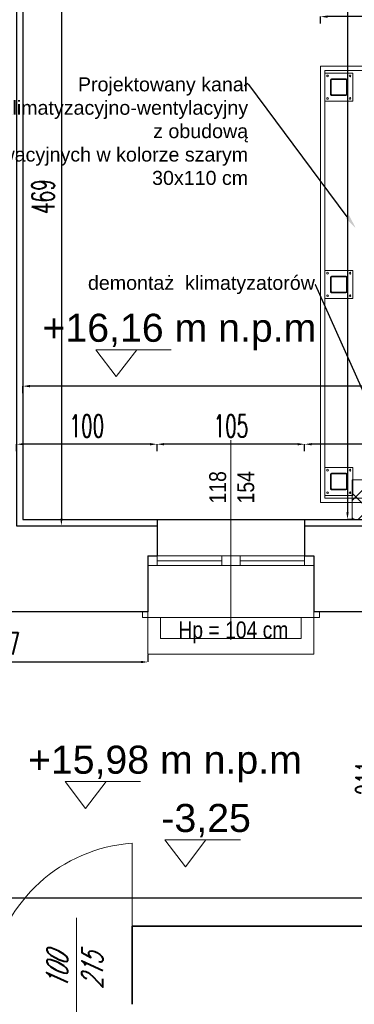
# Model space of a CAD drawing. Header units: millimetres. Extents: x 402 to 79005, y -7782 to 89952.
# Tile 234 of 256: x 25995 to 26233, y 36409 to 37111. Entities that reach past the tile are written whole.
import ezdxf
from ezdxf import colors
from ezdxf.entities.mleader import LeaderData, LeaderLine
from ezdxf.math import Vec2, Vec3

# ---------------------------------------------------------------- set-up
doc = ezdxf.new("R2010")
doc.units = ezdxf.units.MM
doc.header["$LTSCALE"] = 10
doc.linetypes.add('ACAD_ISO04W100', pattern=[30, 24, -3, 0, -3])
doc.linetypes.add('DASHED', pattern=[19.05, 12.7, -6.35])
doc.layers.get('0').update_dxf_attribs({"lineweight": 0})
doc.layers.get('Defpoints').update_dxf_attribs({"color": 253})
for name, color, linetype, lineweight in [('000_rzedne', 7, 'Continuous', 0), ('01 parter - ściany', 253, 'Continuous', 35), ('03_drzwi', 253, 'Continuous', 15), ('0_A_GRZEJNKI', 6, 'Continuous', 0), ('0_A_OKNA ISTNIEJACE', 7, 'Continuous', 0), ('0_A_PRZEKRÓJ', 5, 'Continuous', 0), ('0_A_WYMIAROWANIE', 1, 'Continuous', 5), ('0_A_ŚCIANY ', 253, 'Continuous', 30), ('0_OPISY', 1, 'Continuous', 0), ('0_PROJ DEMONTAŻE', 10, 'Continuous', 0), ('0_PROJ WYBURZENIA', 1, 'Continuous', 0), ('0_SZKLANA ELEWACJA SZYBU WINDOWEGO', 132, 'Continuous', 0), ('0_ZAMUROWANIA', 150, 'Continuous', 30), ('AS_Belki', 145, 'Continuous', 0), ('WIDOKI', 7, 'Continuous', 13)]:
    doc.layers.add(name, color=color, linetype=linetype, lineweight=lineweight)
doc.styles.add('ariel_wym', font='simplex.shx', dxfattribs={"width": 0.65, "oblique": 25})
doc.styles.add('SIMPLEXD', font='simplex.shx', dxfattribs={"width": 0.6})
doc.styles.get("Standard").update_dxf_attribs({"font": 'arial.ttf'})
doc.styles.add('ZAGOSP', font='txt', dxfattribs={"height": 0.8})
doc.dimstyles.new('1-100', dxfattribs={"dimtxt": 16, "dimasz": 5, "dimexe": 0, "dimexo": 0, "dimgap": 5, "dimtad": 1, "dimdec": 1, "dimtxsty": 'SIMPLEXD', "dimcen": 5, "dimclrt": 256, "dimadec": 0, "dimazin": 0, "dimtfac": 1, "dimtdec": 0, "dimtix": 1, "dimtmove": 1, "dimatfit": 3, "dimldrblk": 'LP', "dimfxl": 0, "dimarcsym": 0})

# ---------------------------------------------------------------- blocks, each defined once
blk = doc.blocks.new('*D3718')
at = {"layer": '0_A_WYMIAROWANIE', "color": 0, "lineweight": -2}
for p, q in [((25997.15, 36844.57), (25997.15, 36849.57)), ((26583.15, 36849.57), (26002.15, 36849.57)), ((26588.15, 36844.57), (26588.15, 36849.57))]:
    blk.add_line(p, q, dxfattribs=at)
at = {"layer": '0_A_WYMIAROWANIE', "color": 0, "lineweight": 9}
for points in [[(26002.15, 36850.4), (26002.15, 36848.73), (25997.15, 36849.57)], [(26583.15, 36848.73), (26583.15, 36850.4), (26588.15, 36849.57)]]:
    blk.add_solid(points, dxfattribs=at)
at = {"layer": 'Defpoints', "color": 0, "lineweight": 9}
for p in [(25997.15, 36849.57), (25997.15, 36843.53), (26588.15, 36843.53)]:
    blk.add_point(p, dxfattribs=at)
at = {"layer": '0_A_WYMIAROWANIE', "insert": (26292.65, 36862.57), "char_height": 16, "attachment_point": 5, "style": 'SIMPLEXD'}
blk.add_mtext('591', dxfattribs=at)
blk = doc.blocks.new('LP')
for p, q in [((0, 0), (-1, 0)), ((0, 1), (0, 0)), ((0, -1), (0, 0)), ((0, 0), (1, 0))]:
    blk.add_line(p, q)
at = {"const_width": 0.2}
blk.add_lwpolyline([(0.71, 0.71), (-0.71, -0.71)], dxfattribs=at)
blk = doc.blocks.new('*D3719')
at = {"layer": '0_A_WYMIAROWANIE', "color": 0, "lineweight": -2}
for p, q in [((26019.55, 37219.12), (26024.55, 37219.12)), ((26024.55, 37214.12), (26024.55, 36755.12)), ((26019.55, 36750.12), (26024.55, 36750.12))]:
    blk.add_line(p, q, dxfattribs=at)
at = {"layer": '0_A_WYMIAROWANIE', "color": 0, "lineweight": 9}
for points in [[(26025.38, 37214.12), (26023.72, 37214.12), (26024.55, 37219.12)], [(26023.72, 36755.12), (26025.38, 36755.12), (26024.55, 36750.12)]]:
    blk.add_solid(points, dxfattribs=at)
at = {"layer": 'Defpoints', "color": 0, "lineweight": 9}
for p in [(25992.65, 37219.12), (25992.65, 36750.12), (26024.55, 36750.12)]:
    blk.add_point(p, dxfattribs=at)
at = {"layer": '0_A_WYMIAROWANIE', "insert": (26011.55, 36984.62), "char_height": 16, "attachment_point": 5, "rotation": 90, "style": 'SIMPLEXD'}
blk.add_mtext('469', dxfattribs=at)
blk = doc.blocks.new('*D3720')
at = {"layer": '0_A_WYMIAROWANIE', "color": 0, "lineweight": -2}
for p, q in [((26572.52, 37520.12), (26567.52, 37520.12)), ((26567.52, 37515.12), (26567.52, 36755.12)), ((26562.52, 36750.12), (26567.52, 36750.12))]:
    blk.add_line(p, q, dxfattribs=at)
at = {"layer": '0_A_WYMIAROWANIE', "color": 0, "lineweight": 9}
for points in [[(26568.35, 37515.12), (26566.69, 37515.12), (26567.52, 37520.12)], [(26566.69, 36755.12), (26568.35, 36755.12), (26567.52, 36750.12)]]:
    blk.add_solid(points, dxfattribs=at)
at = {"layer": 'Defpoints', "color": 0, "lineweight": 9}
for p in [(26592.65, 37520.12), (26092.65, 36750.12), (26567.52, 36750.12)]:
    blk.add_point(p, dxfattribs=at)
at = {"layer": '0_A_WYMIAROWANIE', "insert": (26554.52, 37135.12), "char_height": 16, "attachment_point": 5, "rotation": 90, "style": 'SIMPLEXD'}
blk.add_mtext('770', dxfattribs=at)
blk = doc.blocks.new('*D3723')
at = {"layer": '0_A_WYMIAROWANIE', "color": 0, "lineweight": -2}
for p, q in [((26197.65, 36803.17), (26197.65, 36808.17)), ((26334.65, 36808.17), (26202.65, 36808.17)), ((26339.65, 36803.17), (26339.65, 36808.17))]:
    blk.add_line(p, q, dxfattribs=at)
at = {"layer": '0_A_WYMIAROWANIE', "color": 0, "lineweight": 9}
for points in [[(26202.65, 36809.01), (26202.65, 36807.34), (26197.65, 36808.17)], [(26334.65, 36807.34), (26334.65, 36809.01), (26339.65, 36808.17)]]:
    blk.add_solid(points, dxfattribs=at)
at = {"layer": 'Defpoints', "color": 0, "lineweight": 9}
for p in [(26197.65, 36808.17), (26339.65, 36752.3), (26197.65, 36750.86)]:
    blk.add_point(p, dxfattribs=at)
at = {"layer": '0_A_WYMIAROWANIE', "insert": (26268.65, 36821.17), "char_height": 16, "attachment_point": 5, "style": 'SIMPLEXD'}
blk.add_mtext('142', dxfattribs=at)
blk = doc.blocks.new('*D3724')
at = {"layer": '0_A_WYMIAROWANIE', "color": 0, "lineweight": -2}
for p, q in [((26092.65, 36803.17), (26092.65, 36808.17)), ((26192.65, 36808.17), (26097.65, 36808.17)), ((26197.65, 36803.17), (26197.65, 36808.17))]:
    blk.add_line(p, q, dxfattribs=at)
at = {"layer": '0_A_WYMIAROWANIE', "color": 0, "lineweight": 9}
for points in [[(26097.65, 36809.01), (26097.65, 36807.34), (26092.65, 36808.17)], [(26192.65, 36807.34), (26192.65, 36809.01), (26197.65, 36808.17)]]:
    blk.add_solid(points, dxfattribs=at)
at = {"layer": 'Defpoints', "color": 0, "lineweight": 9}
for p in [(26092.65, 36808.17), (26092.65, 36751.96), (26197.65, 36750.86)]:
    blk.add_point(p, dxfattribs=at)
at = {"layer": '0_A_WYMIAROWANIE', "insert": (26145.15, 36821.17), "char_height": 16, "attachment_point": 5, "style": 'SIMPLEXD'}
blk.add_mtext('105', dxfattribs=at)
blk = doc.blocks.new('*D3725')
at = {"layer": '0_A_WYMIAROWANIE', "color": 0, "lineweight": -2}
for p, q in [((25992.65, 36803.17), (25992.65, 36808.17)), ((26087.65, 36808.17), (25997.65, 36808.17)), ((26092.65, 36803.17), (26092.65, 36808.17))]:
    blk.add_line(p, q, dxfattribs=at)
at = {"layer": '0_A_WYMIAROWANIE', "color": 0, "lineweight": 9}
for points in [[(25997.65, 36809.01), (25997.65, 36807.34), (25992.65, 36808.17)], [(26087.65, 36807.34), (26087.65, 36809.01), (26092.65, 36808.17)]]:
    blk.add_solid(points, dxfattribs=at)
at = {"layer": 'Defpoints', "color": 0, "lineweight": 9}
for p in [(25992.65, 36808.17), (25992.65, 36750.12), (26092.65, 36751.96)]:
    blk.add_point(p, dxfattribs=at)
at = {"layer": '0_A_WYMIAROWANIE', "insert": (26042.65, 36821.17), "char_height": 16, "attachment_point": 5, "style": 'SIMPLEXD'}
blk.add_mtext('100', dxfattribs=at)
blk = doc.blocks.new('*D3731')
at = {"layer": '0_A_WYMIAROWANIE', "color": 0, "lineweight": -2}
for p, q in [((26233.12, 37597.62), (26228.12, 37597.62)), ((26228.12, 37592.62), (26228.12, 36759.62)), ((26233.12, 36754.62), (26228.12, 36754.62))]:
    blk.add_line(p, q, dxfattribs=at)
at = {"layer": '0_A_WYMIAROWANIE', "color": 0, "lineweight": 9}
for points in [[(26228.95, 37592.62), (26227.29, 37592.62), (26228.12, 37597.62)], [(26227.29, 36759.62), (26228.95, 36759.62), (26228.12, 36754.62)]]:
    blk.add_solid(points, dxfattribs=at)
at = {"layer": 'Defpoints', "color": 0, "lineweight": 9}
for p in [(26235.65, 37597.62), (26228.12, 36754.62), (26279.21, 36754.62)]:
    blk.add_point(p, dxfattribs=at)
at = {"layer": '0_A_WYMIAROWANIE', "insert": (26215.12, 37176.12), "char_height": 16, "attachment_point": 5, "rotation": 90, "style": 'SIMPLEXD'}
blk.add_mtext('843', dxfattribs=at)
blk = doc.blocks.new('*D3738')
at = {"layer": '0_A_WYMIAROWANIE', "color": 0, "lineweight": -2}
for p, q in [((25879.15, 36479.79), (25879.15, 36484.79)), ((25884.15, 36484.79), (26930.85, 36484.79)), ((26935.85, 36479.79), (26935.85, 36484.79))]:
    blk.add_line(p, q, dxfattribs=at)
at = {"layer": '0_A_WYMIAROWANIE', "color": 0, "lineweight": 9}
for points in [[(25884.15, 36485.63), (25884.15, 36483.96), (25879.15, 36484.79)], [(26930.85, 36483.96), (26930.85, 36485.63), (26935.85, 36484.79)]]:
    blk.add_solid(points, dxfattribs=at)
at = {"layer": 'Defpoints', "color": 0, "lineweight": 9}
for p in [(26935.85, 36484.79), (25879.15, 36464.62), (26935.85, 36460.67)]:
    blk.add_point(p, dxfattribs=at)
at = {"layer": '0_A_WYMIAROWANIE', "insert": (26378.22, 36509.06), "char_height": 16, "attachment_point": 5, "style": 'SIMPLEXD'}
blk.add_mtext('{1056}', dxfattribs=at)
blk = doc.blocks.new('*D3739')
at = {"layer": '0_A_WYMIAROWANIE', "color": 0, "lineweight": -2}
for p, q in [((25879.15, 36657.96), (25879.15, 36652.96)), ((26086.15, 36657.96), (26086.15, 36652.96)), ((25884.15, 36652.96), (26081.15, 36652.96))]:
    blk.add_line(p, q, dxfattribs=at)
at = {"layer": '0_A_WYMIAROWANIE', "color": 0, "lineweight": 9}
for points in [[(25884.15, 36653.79), (25884.15, 36652.12), (25879.15, 36652.96)], [(26081.15, 36652.12), (26081.15, 36653.79), (26086.15, 36652.96)]]:
    blk.add_solid(points, dxfattribs=at)
at = {"layer": 'Defpoints', "color": 0, "lineweight": 9}
for p in [(26086.15, 36728.62), (25879.15, 36688.62), (26086.15, 36652.96)]:
    blk.add_point(p, dxfattribs=at)
at = {"layer": '0_A_WYMIAROWANIE', "insert": (25982.65, 36665.96), "char_height": 16, "attachment_point": 5, "style": 'SIMPLEXD'}
blk.add_mtext('207', dxfattribs=at)
blk = doc.blocks.new('*D3740')
at = {"layer": '0_A_WYMIAROWANIE', "color": 0, "lineweight": -2}
for p, q in [((26255.15, 36675.62), (26255.15, 36675.62)), ((26255.15, 36670.62), (26255.15, 36469.62)), ((26250.15, 36464.62), (26255.15, 36464.62))]:
    blk.add_line(p, q, dxfattribs=at)
at = {"layer": '0_A_WYMIAROWANIE', "color": 0, "lineweight": 9}
for points in [[(26255.99, 36670.62), (26254.32, 36670.62), (26255.15, 36675.62)], [(26254.32, 36469.62), (26255.99, 36469.62), (26255.15, 36464.62)]]:
    blk.add_solid(points, dxfattribs=at)
at = {"layer": 'Defpoints', "color": 0, "lineweight": 9}
for p in [(26255.15, 36675.62), (26244.18, 36464.62), (26255.15, 36464.62)]:
    blk.add_point(p, dxfattribs=at)
at = {"layer": '0_A_WYMIAROWANIE', "insert": (26242.15, 36570.12), "char_height": 16, "attachment_point": 5, "rotation": 90, "style": 'SIMPLEXD'}
blk.add_mtext('211', dxfattribs=at)
blk = doc.blocks.new('A$C613D1E3E')
for p, q in [((39.12, 19.09), (-14.56, 19.09)), ((-14.56, 19.09), (0, 0)), ((14.56, 19.09), (0, 0))]:
    blk.add_line(p, q)
blk = doc.blocks.new('*D3824')
at = {"layer": '0_A_WYMIAROWANIE', "color": 0, "lineweight": -2}
for p, q in [((26208.95, 37107.94), (26208.95, 37112.94)), ((26483.95, 37112.94), (26213.95, 37112.94)), ((26488.95, 37107.94), (26488.95, 37112.94))]:
    blk.add_line(p, q, dxfattribs=at)
at = {"layer": '0_A_WYMIAROWANIE', "color": 0, "lineweight": 9}
for points in [[(26213.95, 37113.78), (26213.95, 37112.11), (26208.95, 37112.94)], [(26483.95, 37112.11), (26483.95, 37113.78), (26488.95, 37112.94)]]:
    blk.add_solid(points, dxfattribs=at)
at = {"layer": 'Defpoints', "color": 0, "lineweight": 9}
for p in [(26208.95, 37112.94), (26208.95, 37067.77), (26488.95, 37067.77)]:
    blk.add_point(p, dxfattribs=at)
at = {"layer": '0_A_WYMIAROWANIE', "insert": (26348.95, 37125.94), "char_height": 16, "attachment_point": 5, "style": 'SIMPLEXD'}
blk.add_mtext('280', dxfattribs=at)

msp = doc.modelspace()

# ---------------------------------------------------------------- hatches: boundary and pattern name
at = {"layer": '0_PROJ DEMONTAŻE', "ltscale": 100}
h = msp.add_hatch(dxfattribs=at)
h.set_pattern_fill('ANSI37', color=256, scale=100, style=0)
h.set_pattern_definition([(45, (39395.153, 33226.388), (-8.838835, 8.838835), []), (135, (39395.153, 33226.388), (-8.838835, -8.838835), [])])
h.paths.add_polyline_path([(26231.532, 36754.619), (26301.653, 36754.619), (26301.653, 36782.708), (26231.532, 36782.708)])
at = {"layer": 'AS_Belki'}
h = msp.add_hatch(dxfattribs=at)
h.set_pattern_fill('HYPECUTREGION', color=10, scale=0.5, angle=270, style=0, pattern_type=2)
h.set_pattern_definition([(315, (26255.57455, 36846.65965), (0.3535534, 0.3535534), [])])
h.paths.add_polyline_path([(26227.953, 37057.56), (26227.953, 37067.76, 0.4142136), (26227.053, 37068.66), (26216.853, 37068.66, 0.4142136), (26215.953, 37067.76), (26215.953, 37057.56, 0.4142136), (26216.853, 37056.66), (26227.053, 37056.66, 0.4142136)], flags=0)
h.paths.add_polyline_path([(26227.353, 37067.46), (26227.353, 37057.86, -0.4142136), (26226.753, 37057.26), (26217.153, 37057.26, -0.4142136), (26216.553, 37057.86), (26216.553, 37067.46, -0.4142136), (26217.153, 37068.06), (26226.753, 37068.06, -0.4142136)], flags=0)
h = msp.add_hatch(dxfattribs=at)
h.set_pattern_fill('HYPECUTREGION', color=10, scale=0.5, angle=270, style=0, pattern_type=2)
h.set_pattern_definition([(315, (26255.57455, 36706.0667), (0.3535534, 0.3535534), [])])
h.paths.add_polyline_path([(26227.953, 36916.967), (26227.953, 36927.167, 0.4142136), (26227.053, 36928.067), (26216.853, 36928.067, 0.4142136), (26215.953, 36927.167), (26215.953, 36916.967, 0.4142136), (26216.853, 36916.067), (26227.053, 36916.067, 0.4142136)], flags=0)
h.paths.add_polyline_path([(26227.353, 36926.867), (26227.353, 36917.267, -0.4142136), (26226.753, 36916.667), (26217.153, 36916.667, -0.4142136), (26216.553, 36917.267), (26216.553, 36926.867, -0.4142136), (26217.153, 36927.467), (26226.753, 36927.467, -0.4142136)], flags=0)
h = msp.add_hatch(dxfattribs=at)
h.set_pattern_fill('HYPECUTREGION', color=10, scale=0.5, angle=270, style=0, pattern_type=2)
h.set_pattern_definition([(315, (26255.57455, 36565.65965), (0.3535534, 0.3535534), [])])
h.paths.add_polyline_path([(26227.953, 36776.56), (26227.953, 36786.76, 0.4142136), (26227.053, 36787.66), (26216.853, 36787.66, 0.4142136), (26215.953, 36786.76), (26215.953, 36776.56, 0.4142136), (26216.853, 36775.66), (26227.053, 36775.66, 0.4142136)], flags=0)
h.paths.add_polyline_path([(26227.353, 36786.46), (26227.353, 36776.86, -0.4142136), (26226.753, 36776.26), (26217.153, 36776.26, -0.4142136), (26216.553, 36776.86), (26216.553, 36786.46, -0.4142136), (26217.153, 36787.06), (26226.753, 36787.06, -0.4142136)], flags=0)

# ---------------------------------------------------------------- linework, layer by layer
at = {"color": 1, "linetype": 'DASHED', "lineweight": 0}
msp.add_lwpolyline([(26204.153, 36688.619), (26204.153, 36658.619), (26086.153, 36658.619), (26086.153, 36688.619)], dxfattribs=at)
at = {"layer": '01 parter - ściany'}
for p in [(26702.21, 36464.619), (26074.835, 36408.98)]:
    msp.add_line(p, (26074.835, 36464.619), dxfattribs=at)
at = {"layer": '03_drzwi'}
for p, q in [((26074.835, 36523.757), (26074.835, 36433.757)), ((26035.331, 36401.448), (26035.351, 36470.527))]:
    msp.add_line(p, q, dxfattribs=at)
msp.add_arc((26082.238, 36415.249), 108.761, 93.902996, 170.719738, dxfattribs=at)
at = {"layer": '0_A_GRZEJNKI', "lineweight": 0}
msp.add_lwpolyline([(26095.153, 36684.619), (26195.153, 36684.619), (26195.153, 36669.619), (26095.153, 36669.619), (26095.153, 36684.619)], dxfattribs=at)
at = {"layer": '0_A_OKNA ISTNIEJACE', "color": 1, "lineweight": 0}
for points in [[(26086.153, 36721.619), (26204.153, 36721.619), (26204.153, 36728.619), (26086.153, 36728.619), (26086.153, 36721.619)], [(26138.653, 36725.118), (26092.697, 36725.118)], [(26197.61, 36725.118), (26151.653, 36725.118)]]:
    msp.add_lwpolyline(points, dxfattribs=at)
for points in [[(26086.153, 36728.617), (26092.653, 36728.617), (26092.653, 36721.619), (26086.153, 36721.619)], [(26138.653, 36728.617), (26145.153, 36728.617), (26145.153, 36721.619), (26138.653, 36721.619)], [(26145.153, 36728.617), (26151.653, 36728.617), (26151.653, 36721.619), (26145.153, 36721.619)], [(26197.61, 36728.617), (26204.11, 36728.617), (26204.11, 36721.619), (26197.61, 36721.619)]]:
    msp.add_lwpolyline(points, close=True, dxfattribs=at)
at = {"layer": '0_A_PRZEKRÓJ', "color": 1, "lineweight": 0}
for points in [[(26145.153, 36668.762), (26145.153, 36811.003)], [(26204.153, 36688.619), (26208.153, 36688.619), (26208.153, 36684.619), (26204.153, 36684.619), (26086.153, 36684.619), (26082.153, 36684.619), (26082.153, 36688.619)]]:
    msp.add_lwpolyline(points, dxfattribs=at)
at = {"layer": '0_A_WYMIAROWANIE', "lineweight": 9}
msp.add_lwpolyline([(26208.953, 37077.66), (26488.953, 37077.66), (26488.953, 36766.66), (26208.953, 36766.66)], close=True, dxfattribs=at)
at = {"layer": '0_A_ŚCIANY ', "lineweight": 30}
msp.add_line((26086.153, 36688.619), (25879.153, 36688.619), dxfattribs=at)
for points in [[(25997.153, 37221.198), (25997.153, 36754.619), (26588.153, 36754.619), (26588.153, 37522.198)], [(25992.653, 37219.119), (25992.653, 36750.119), (26092.653, 36750.119)], [(26092.653, 36754.619), (26092.653, 36728.619)], [(26197.653, 36754.619), (26197.653, 36728.619)], [(26197.653, 36750.119), (26339.653, 36750.119)], [(26086.153, 36728.619), (26086.153, 36688.619)], [(26086.153, 36728.619), (26092.653, 36728.619)], [(26197.653, 36728.619), (26204.153, 36728.619), (26204.153, 36688.619)], [(26267.653, 36675.619), (26242.653, 36675.619), (26242.653, 36688.619), (26204.153, 36688.619), (26204.153, 36688.619)]]:
    msp.add_lwpolyline(points, dxfattribs=at)
at = {"layer": '0_PROJ WYBURZENIA', "linetype": 'DASHED'}
msp.add_lwpolyline([(26231.532, 36754.619), (26301.653, 36754.619), (26301.653, 36782.708), (26231.532, 36782.708)], close=True, dxfattribs=at)
at = {"layer": '0_SZKLANA ELEWACJA SZYBU WINDOWEGO'}
for points in [[(26208.953, 37077.66), (26488.953, 37077.66), (26488.953, 36766.66), (26208.953, 36766.66)], [(26211.953, 37074.66), (26485.953, 37074.66), (26485.953, 36769.66), (26211.953, 36769.66)]]:
    msp.add_lwpolyline(points, close=True, dxfattribs=at)
at = {"layer": '0_ZAMUROWANIA', "lineweight": 0, "ltscale": 10}
for points in [[(26211.953, 37052.66), (26231.953, 37052.66), (26231.953, 37072.66), (26211.953, 37072.66)], [(26211.953, 36912.067), (26231.953, 36912.067), (26231.953, 36932.067), (26211.953, 36932.067)], [(26211.953, 36771.66), (26231.953, 36771.66), (26231.953, 36791.66), (26211.953, 36791.66)]]:
    msp.add_lwpolyline(points, close=True, dxfattribs=at)
at = {"layer": 'AS_Belki', "linetype": 'Continuous', "ltscale": 0.25}
for p, q in [((26227.053, 37068.66), (26216.853, 37068.66)), ((26217.153, 37068.06), (26226.753, 37068.06)), ((26215.953, 37067.76), (26215.953, 37057.56)), ((26216.553, 37057.86), (26216.553, 37067.46)), ((26227.353, 37067.46), (26227.353, 37057.86)), ((26227.953, 37067.76), (26227.953, 37057.56)), ((26216.853, 37056.66), (26227.053, 37056.66)), ((26226.753, 37057.26), (26217.153, 37057.26)), ((26227.053, 36928.067), (26216.853, 36928.067)), ((26215.953, 36927.167), (26215.953, 36916.967)), ((26216.553, 36917.267), (26216.553, 36926.867)), ((26217.153, 36927.467), (26226.753, 36927.467)), ((26227.353, 36926.867), (26227.353, 36917.267)), ((26227.953, 36927.167), (26227.953, 36916.967)), ((26216.853, 36916.067), (26227.053, 36916.067)), ((26226.753, 36916.667), (26217.153, 36916.667)), ((26227.053, 36787.66), (26216.853, 36787.66)), ((26215.953, 36786.76), (26215.953, 36776.56)), ((26216.553, 36776.86), (26216.553, 36786.46)), ((26217.153, 36787.06), (26226.753, 36787.06)), ((26227.353, 36786.46), (26227.353, 36776.86)), ((26227.953, 36786.76), (26227.953, 36776.56)), ((26216.853, 36775.66), (26227.053, 36775.66)), ((26226.753, 36776.26), (26217.153, 36776.26))]:
    msp.add_line(p, q, dxfattribs=at)
at = {"layer": 'AS_Belki', "color": 10, "linetype": 'ACAD_ISO04W100', "ltscale": 0.25}
for p, q in [((26215.953, 37056.66), (26215.953, 37056.66)), ((26215.953, 36916.067), (26215.953, 36916.067)), ((26215.953, 36775.66), (26215.953, 36775.66))]:
    msp.add_line(p, q, dxfattribs=at)
at = {"layer": 'AS_Belki', "linetype": 'Continuous', "ltscale": 0.25}
for centre, start, end in [((26216.853, 37067.76), 90, 180), ((26227.053, 37067.76), 0, 90), ((26216.853, 37057.56), 180, 270), ((26227.053, 37057.56), 270, 0), ((26216.853, 36927.167), 90, 180), ((26227.053, 36927.167), 0, 90), ((26216.853, 36916.967), 180, 270), ((26227.053, 36916.967), 270, 0), ((26216.853, 36786.76), 90, 180), ((26227.053, 36786.76), 0, 90), ((26216.853, 36776.56), 180, 270), ((26227.053, 36776.56), 270, 0)]:
    msp.add_arc(centre, 0.9, start, end, dxfattribs=at)
at = {"layer": 'AS_Belki', "linetype": 'Continuous', "ltscale": 0.25, "extrusion": (-1.5136e-13, 6.27875e-14, -1)}
for centre in [(-26217.153, 37067.46, 0), (-26217.153, 36926.867, 0), (-26217.153, 36786.46, 0)]:
    msp.add_arc(centre, 0.6, 0, 90, dxfattribs=at)
at = {"layer": 'AS_Belki', "linetype": 'Continuous', "ltscale": 0.25, "extrusion": (1.76696e-13, 3.78956e-14, -1)}
for centre in [(-26226.753, 37067.46, 0), (-26226.753, 36926.867, 0), (-26226.753, 36786.46, 0)]:
    msp.add_arc(centre, 0.6, 90, 180, dxfattribs=at)
at = {"layer": 'AS_Belki', "linetype": 'Continuous', "ltscale": 0.25, "extrusion": (-1.5136e-13, -6.27875e-14, -1)}
for centre in [(-26217.153, 37057.86, 0), (-26217.153, 36917.267, 0), (-26217.153, 36776.86, 0)]:
    msp.add_arc(centre, 0.6, 270, 0, dxfattribs=at)
at = {"layer": 'AS_Belki', "linetype": 'Continuous', "ltscale": 0.25, "extrusion": (6.30096e-14, -1.51582e-13, -1)}
for centre in [(-26226.753, 37057.86, 0), (-26226.753, 36917.267, 0), (-26226.753, 36776.86, 0)]:
    msp.add_arc(centre, 0.6, 180, 270, dxfattribs=at)
at = {"layer": 'WIDOKI'}
for centre in [(26213.946, 37070.684), (26229.961, 37070.684), (26213.946, 37054.635), (26229.961, 37054.635), (26213.946, 36930.091), (26229.961, 36930.091), (26213.946, 36914.042), (26229.961, 36914.042), (26213.946, 36789.684), (26229.961, 36789.684), (26213.946, 36773.635), (26229.961, 36773.635)]:
    msp.add_circle(centre, 0.6, dxfattribs=at)

# ---------------------------------------------------------------- block references
at = {"layer": '000_rzedne', "color": 1, "lineweight": 0}
for p in [(26063.563, 36856.392), (26041.743, 36548.578), (26112.792, 36507.032)]:
    msp.add_blockref('A$C613D1E3E', p, dxfattribs=at)

# ---------------------------------------------------------------- texts
at = {"color": 1, "lineweight": 30, "ltscale": 100, "insert": (26129.723, 36777.482), "char_height": 12, "width": 185.4507, "attachment_point": 2, "rotation": 90}
msp.add_mtext('{\\fArial Narrow|b0|i0|c238|p34;118\\P154}', dxfattribs=at)
at = {"color": 1, "lineweight": 30, "ltscale": 100, "insert": (26146.936, 36681.828), "char_height": 12, "width": 185.4507, "attachment_point": 2}
msp.add_mtext('{\\fArial Narrow|b0|i0|c238|p34;Hp = 104 cm}', dxfattribs=at)
at = {"layer": '000_rzedne', "color": 1, "lineweight": 0, "char_height": 20, "width": 434.43083, "attachment_point": 3, "style": 'ZAGOSP'}
for s, insert in [('{\\fArial|b0|i0|c238|p34;+16,16 m n.p.m}', (26205.97, 36901.19, 0)), ('{\\fArial|b0|i0|c238|p34;+15,98 m n.p.m}', (26195.65, 36593.336, 0)), ('{\\fArial|b0|i0|c238|p34;-3,25}', (26159.373, 36551.79, 0))]:
    msp.add_mtext(s, dxfattribs=dict(at, insert=insert))
at = {"layer": '03_drzwi', "insert": (26014.072, 36420.056), "char_height": 15, "width": 160.59049, "attachment_point": 1, "rotation": 89.991501, "style": 'ariel_wym'}
msp.add_mtext('100\\P215', dxfattribs=at)

# ---------------------------------------------------------------- dimensions: what is measured, and where the dimension line sits
at = {"layer": '0_A_WYMIAROWANIE', "color": 1}
for base, p1, p2, picture, middle in [((26228.119, 36754.619), (26235.655, 37597.619), (26279.211, 36754.619), '*D3731', (26215.119, 37176.119)), ((26567.521, 36750.119), (26592.653, 37520.119), (26092.653, 36750.119), '*D3720', (26554.521, 37135.119)), ((26024.552, 36750.119), (25992.653, 37219.119), (25992.653, 36750.119), '*D3719', (26011.552, 36984.619))]:
    dim = msp.add_linear_dim(base=base, p1=p1, p2=p2, angle=90, dimstyle='1-100', dxfattribs=at)
    dim.commit()
    dim.dimension.update_dxf_attribs({"geometry": picture, "text_midpoint": middle})
for base, p1, p2, picture, middle in [((26208.953, 37112.945), (26488.953, 37067.775), (26208.953, 37067.775), '*D3824', (26348.953, 37125.945)), ((25997.153, 36849.565), (26588.153, 36843.527), (25997.153, 36843.527), '*D3718', (26292.653, 36862.565)), ((25992.653, 36808.174), (26092.653, 36751.961), (25992.653, 36750.119), '*D3725', (26042.653, 36821.174)), ((26092.653, 36808.174), (26197.653, 36750.86), (26092.653, 36751.961), '*D3724', (26145.153, 36821.174)), ((26197.653, 36808.174), (26339.653, 36752.305), (26197.653, 36750.86), '*D3723', (26268.653, 36821.174))]:
    dim = msp.add_linear_dim(base=base, p1=p1, p2=p2, dimstyle='1-100', dxfattribs=at)
    dim.commit()
    dim.dimension.update_dxf_attribs({"geometry": picture, "text_midpoint": middle})
at = {"layer": '0_A_WYMIAROWANIE'}
dim = msp.add_linear_dim(base=(26086.153, 36652.958), p1=(25879.153, 36688.619), p2=(26086.153, 36728.619), dimstyle='1-100', dxfattribs=at)
dim.commit()
dim.dimension.update_dxf_attribs({"geometry": '*D3739', "text_midpoint": (25982.653, 36665.958)})
dim = msp.add_linear_dim(base=(26255.153, 36464.619), p1=(26255.153, 36675.619), p2=(26244.179, 36464.619), angle=90, dimstyle='1-100', dxfattribs=at)
dim.commit()
dim.dimension.update_dxf_attribs({"geometry": '*D3740', "text_midpoint": (26242.153, 36570.119)})
at = {"layer": '0_A_WYMIAROWANIE', "color": 1}
dim = msp.add_linear_dim(base=(26935.853, 36484.792), p1=(25879.153, 36464.619), p2=(26935.853, 36460.672), text='{1056}', dimstyle='1-100', dxfattribs=at)
dim.commit()
dim.dimension.update_dxf_attribs({"geometry": '*D3738', "text_midpoint": (26378.217, 36496.056), "dimtype": 160})

# ---------------------------------------------------------------- leaders
at = {"layer": '0_OPISY', "color": 5, "lineweight": 0}
ml = msp.add_multileader_mtext('Standard', dxfattribs=at)
ml.set_content('Projektowany kanał \\Pklimatyzacyjno-wentylacyjny \\Pz obudową \\Pz płyt elewacyjnych w kolorze szarym   \\P30x110 cm', color=5)
ml.set_leader_properties()
ml.build(insert=Vec2(0, 0))
ml.multileader.update_dxf_attribs({"dogleg_length": 0.36, "arrow_head_size": 10})
ctx = ml.context
ctx.base_point, ctx.char_height, ctx.arrow_head_size, ctx.landing_gap_size, ctx.plane_origin = Vec3(25927.15, 37064.6), 10, 10, 0.09, Vec3(25818.375, 37100.08)
ctx.text_align_type = 2
notes = []
notes.append((ctx, [(0, (1, 1, 0), (26157.868, 37064.6), (-1, 0), 0.36, [(0, [(26233.953, 36962.3)], 0, [])])]))
ctx.mtext.insert, ctx.mtext.alignment, ctx.mtext.flow_direction = Vec3(26157.418, 37069.688), 3, 5
ml = msp.add_multileader_mtext('Standard', dxfattribs=at)
ml.set_content('demontaż  klimatyzatorów', color=5)
ml.set_leader_properties()
ml.build(insert=Vec2(0, 0))
ml.multileader.update_dxf_attribs({"dogleg_length": 0.36, "arrow_head_size": 10})
ctx = ml.context
ctx.base_point, ctx.char_height, ctx.arrow_head_size, ctx.landing_gap_size, ctx.plane_origin = Vec3(26043.932, 36921.76), 10, 10, 0.09, Vec3(26081.341, 36897.225)
ctx.text_align_type = 2
notes.append((ctx, [(0, (1, 1, 0), (26205.379, 36921.76), (-1, 0), 0.36, [(0, [(26267.402, 36782.708)], 0, [])])]))
ctx.mtext.insert, ctx.mtext.alignment, ctx.mtext.flow_direction = Vec3(26204.929, 36928.23), 3, 5
for ctx, leaders in notes:
    for number, flags, end, landing, length, lines in leaders:
        leader = LeaderData()
        leader.index, (leader.has_last_leader_line, leader.has_dogleg_vector, leader.attachment_direction) = number, flags
        leader.last_leader_point, leader.dogleg_vector, leader.dogleg_length = Vec3(end), Vec3(landing), length
        for number, points, colour, breaks in lines:
            line = LeaderLine()
            line.index, line.vertices, line.color, line.breaks = number, Vec3.list(points), colors.encode_raw_color(colour), breaks
            leader.lines.append(line)
        ctx.leaders.append(leader)

doc.saveas('drawing.dxf')
